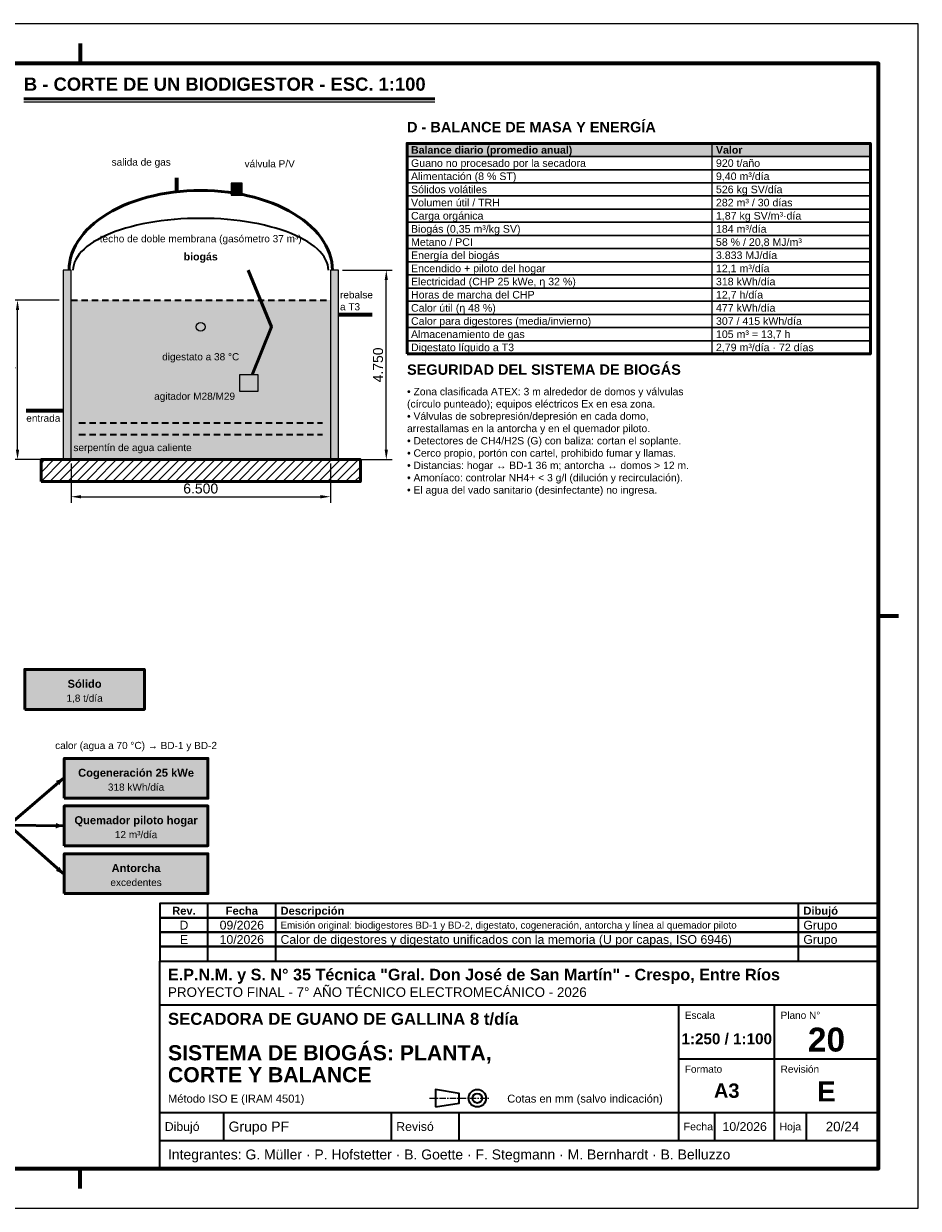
# Model space of a CAD drawing. Header units: millimetres. Extents: x 0 to 420, y 0 to 297.
# Tile 2 of 2: x 196 to 420, y 0 to 297. Entities that reach past the tile are written whole.
import ezdxf
from ezdxf.enums import TextEntityAlignment as Align

# ---------------------------------------------------------------- set-up
doc = ezdxf.new("R2010")
doc.units = ezdxf.units.MM
doc.header["$LTSCALE"] = 0.5
doc.linetypes.add('CENTER', pattern=[5.08, 3.175, -0.635, 0.635, -0.635])
for name, color, linetype, lineweight in [('CONTORNO', 7, 'CONTINUOUS', 50), ('COTAS', 7, 'CONTINUOUS', 25), ('EJES', 1, 'CENTER', 18), ('FINO', 7, 'CONTINUOUS', 25), ('HOJA', 8, 'CONTINUOUS', 13), ('RAYADO', 8, 'CONTINUOUS', 18), ('RECUADRO', 7, 'CONTINUOUS', 70), ('RELLENO', 9, 'CONTINUOUS', 13), ('ROTULO', 7, 'CONTINUOUS', 35), ('TEXTO', 7, 'CONTINUOUS', 25)]:
    doc.layers.add(name, color=color, linetype=linetype, lineweight=lineweight)
doc.styles.add('NEGRITA', font='arialbd.ttf')
doc.styles.get("Standard").update_dxf_attribs({"font": 'arial.ttf'})
doc.dimstyles.new('IRAM', dxfattribs={"dimtxt": 2.5, "dimasz": 2.5, "dimexe": 1.5, "dimexo": 1, "dimgap": 0.8, "dimtad": 1, "dimdec": 1, "dimtxsty": 'Standard', "dimcen": 2.5, "dimazin": 3, "dimtfac": 1, "dimtmove": 0, "dimatfit": 3})

msp = doc.modelspace()

# ---------------------------------------------------------------- hatches: boundary and pattern name
at = {"layer": 'CONTORNO', "true_color": 0xd4a700}
for points in [[(205.7, 107.8), (203.88938, 107.14462), (204.78155, 106.10758)], [(205.7, 95.9), (203.91025, 96.61039), (203.89014, 95.24254)], [(205.7, 83.9), (204.81686, 85.61111), (203.90337, 84.5928)]]:
    msp.add_hatch(color=7, dxfattribs=at).paths.add_polyline_path(points)
at = {"layer": 'RAYADO'}
h = msp.add_hatch(dxfattribs=at)
h.set_pattern_fill('ANSI31', scale=0.5)
h.paths.add_polyline_path([(200.2, 182.2), (280.2, 182.2), (280.2, 187.7), (200.2, 187.7)])
at = {"layer": 'RELLENO', "true_color": 0xe2e8ee}
msp.add_hatch(color=7, dxfattribs=at).paths.add_polyline_path([(291.9, 263.7), (408, 263.7), (408, 267), (291.9, 267)])
at = {"layer": 'RELLENO', "true_color": 0xc8c8c8}
msp.add_hatch(color=7, dxfattribs=at).paths.add_polyline_path([(247.8, 254.04183), (250.6, 254.04183), (250.6, 257.04183), (247.8, 257.04183)])
at = {"layer": 'RELLENO', "true_color": 0xeee4a0}
for points in [[(205.7, 187.7), (206.7, 187.7), (206.7, 235.2), (205.7, 235.2)], [(273.7, 187.7), (274.7, 187.7), (274.7, 235.2), (273.7, 235.2)]]:
    msp.add_hatch(color=7, dxfattribs=at).paths.add_polyline_path(points)
at = {"layer": 'RELLENO', "true_color": 0x355f57}
for points in [[(206.7, 187.7), (207.7, 187.7), (207.7, 235.2), (206.7, 235.2)], [(272.7, 187.7), (273.7, 187.7), (273.7, 235.2), (272.7, 235.2)]]:
    msp.add_hatch(color=7, dxfattribs=at).paths.add_polyline_path(points)
at = {"layer": 'RELLENO', "true_color": 0xd0e0dc}
msp.add_hatch(color=7, dxfattribs=at).paths.add_polyline_path([(207.7, 187.7), (272.7, 187.7), (272.7, 227.7), (207.7, 227.7)])
at = {"layer": 'RELLENO', "true_color": 0x6e7d8c}
msp.add_hatch(color=7, dxfattribs=at).paths.add_polyline_path([(249.9, 204.9), (254.6, 204.9), (254.6, 209), (249.9, 209)])
at = {"layer": 'RELLENO', "true_color": 0xf0e8da}
msp.add_hatch(color=7, dxfattribs=at).paths.add_polyline_path([(196.1, 125.1), (226.1, 125.1), (226.1, 135.1), (196.1, 135.1)])
at = {"layer": 'RELLENO', "true_color": 0xfff3cd}
for points in [[(206, 102.8), (242, 102.8), (242, 112.8), (206, 112.8)], [(206, 90.9), (242, 90.9), (242, 100.9), (206, 100.9)], [(206, 78.9), (242, 78.9), (242, 88.9), (206, 88.9)]]:
    msp.add_hatch(color=7, dxfattribs=at).paths.add_polyline_path(points)

# ---------------------------------------------------------------- linework, layer by layer
at = {"layer": 'CONTORNO'}
msp.add_line((195.9, 278.2), (298.86, 278.2), dxfattribs=at)
at = {"layer": 'CONTORNO', "lineweight": 70, "true_color": 0xd4a700}
msp.add_line((234.2, 254.56664), (234.2, 258.36664), dxfattribs=at)
at = {"layer": 'CONTORNO', "lineweight": 70, "true_color": 0x808080}
for p, q in [((274.7, 224.1), (283.2, 224.1)), ((196.5, 200), (205.7, 200))]:
    msp.add_line(p, q, dxfattribs=at)
at = {"layer": 'CONTORNO', "lineweight": 50, "true_color": 0xd4a700}
for q in [(205.7, 107.8), (205.7, 95.9), (205.7, 83.9)]:
    msp.add_line((192.1, 96.1), q, dxfattribs=at)
at = {"layer": 'CONTORNO'}
for points in [[(291.9, 214.2), (408, 214.2), (408, 267), (291.9, 267)], [(200.2, 182.2), (280.2, 182.2), (280.2, 187.7), (200.2, 187.7)]]:
    msp.add_lwpolyline(points, close=True, dxfattribs=at)
at = {"layer": 'CONTORNO', "lineweight": 50, "true_color": 0x5a5a5a}
msp.add_lwpolyline([(273.2, 235.2), (273.15477, 236.24672), (273.01922, 237.29057), (272.79372, 238.32869), (272.47887, 239.35823), (272.07555, 240.37638), (271.58487, 241.38034), (271.00815, 242.36736), (270.347, 243.33473), (269.60322, 244.27981), (268.77884, 245.2), (267.87613, 246.09278), (266.89756, 246.95571), (265.84582, 247.78641), (264.72378, 248.58261), (263.53452, 249.34214), (262.28131, 250.0629), (260.96757, 250.74292), (259.59691, 251.38034), (258.17309, 251.97341), (256.7, 252.52051), (255.18169, 253.02013), (253.62231, 253.47091), (252.02614, 253.87161), (250.39756, 254.22113), (248.74103, 254.51852), (247.06109, 254.76295), (245.36234, 254.95377), (243.64944, 255.09044), (241.92709, 255.17259), (240.2, 255.2), (238.47291, 255.17259), (236.75056, 255.09044), (235.03766, 254.95377), (233.33891, 254.76295), (231.65897, 254.51852), (230.00244, 254.22113), (228.37386, 253.87161), (226.77769, 253.47091), (225.21831, 253.02013), (223.7, 252.52051), (222.22691, 251.97341), (220.80309, 251.38034), (219.43243, 250.74292), (218.11869, 250.0629), (216.86548, 249.34214), (215.67622, 248.58261), (214.55418, 247.78641), (213.50244, 246.95571), (212.52387, 246.09278), (211.62116, 245.2), (210.79678, 244.27981), (210.053, 243.33473), (209.39185, 242.36736), (208.81513, 241.38034), (208.32445, 240.37638), (207.92113, 239.35823), (207.60628, 238.32869), (207.38078, 237.29057), (207.24523, 236.24672), (207.2, 235.2)], dxfattribs=at)
at = {"layer": 'CONTORNO', "lineweight": 50}
msp.add_lwpolyline([(252.1, 235.2), (257.9, 221), (253.1, 209)], dxfattribs=at)
for points in [[(196.1, 125.1), (226.1, 125.1), (226.1, 135.1), (196.1, 135.1)], [(206, 102.8), (242, 102.8), (242, 112.8), (206, 112.8)], [(206, 90.9), (242, 90.9), (242, 100.9), (206, 100.9)], [(206, 78.9), (242, 78.9), (242, 88.9), (206, 88.9)]]:
    msp.add_lwpolyline(points, close=True, dxfattribs=at)
at = {"layer": 'EJES'}
msp.add_line((297.5, 27.6), (312.5, 27.6), dxfattribs=at)
at = {"layer": 'FINO'}
for p, q in [((195.9, 277.4), (298.86, 277.4)), ((368.3, 267), (368.3, 214.2))]:
    msp.add_line(p, q, dxfattribs=at)
at = {"layer": 'FINO', "lineweight": 35, "true_color": 0x5a5a5a}
for p, q in [((225.6723, 246.78308), (224.2, 246.45833)), ((227.18443, 247.07609), (225.6723, 246.78308)), ((228.73223, 247.33655), (227.18443, 247.07609)), ((230.31146, 247.56373), (228.73223, 247.33655)), ((231.91779, 247.75704), (230.32925, 247.56588)), ((233.54683, 247.91592), (231.95438, 247.7606)), ((235.1941, 248.03995), (233.59861, 247.91982)), ((236.85509, 248.12878), (235.25737, 248.04333)), ((238.52525, 248.18218), (236.92607, 248.13105)), ((240.2, 248.2), (238.60009, 248.18298)), ((241.87475, 248.18218), (240.27484, 248.1992)), ((243.54491, 248.12878), (241.94573, 248.17991)), ((245.2059, 248.03995), (243.60819, 248.1254)), ((246.85317, 247.91592), (245.25769, 248.03605)), ((248.48221, 247.75704), (246.88977, 247.91235)), ((250.08854, 247.56373), (248.5, 247.75489)), ((251.66777, 247.33655), (250.08854, 247.56373)), ((253.21557, 247.07609), (251.66777, 247.33655)), ((254.7277, 246.78308), (253.21557, 247.07609)), ((256.2, 246.45833), (254.7277, 246.78308)), ((216.41937, 243.8987), (215.33133, 243.38117)), ((217.57258, 244.39239), (216.41937, 243.8987)), ((218.78782, 244.86088), (217.57258, 244.39239)), ((220.06175, 245.3029), (218.78782, 244.86088)), ((221.39087, 245.71722), (220.06175, 245.3029)), ((222.77155, 246.10272), (221.39087, 245.71722)), ((224.2, 246.45833), (222.77155, 246.10272)), ((257.62845, 246.10272), (256.2, 246.45833)), ((259.00913, 245.71722), (257.62845, 246.10272)), ((260.33825, 245.3029), (259.00913, 245.71722)), ((261.61218, 244.86088), (260.33825, 245.3029)), ((262.82742, 244.39239), (261.61218, 244.86088)), ((263.98063, 243.8987), (262.82742, 244.39239)), ((265.06867, 243.38117), (263.98063, 243.8987)), ((211.68779, 241.10188), (210.96655, 240.48758)), ((212.48719, 241.7), (211.68779, 241.10188)), ((213.36254, 242.28031), (212.48719, 241.7)), ((214.31146, 242.84121), (213.36254, 242.28031)), ((215.33133, 243.38117), (214.31146, 242.84121)), ((266.08854, 242.84121), (265.06867, 243.38117)), ((267.03746, 242.28031), (266.08854, 242.84121)), ((267.91281, 241.7), (267.03746, 242.28031)), ((268.71221, 241.10188), (267.91281, 241.7)), ((269.43345, 240.48758), (268.71221, 241.10188)), ((208.89928, 237.90285), (208.59397, 237.23365)), ((209.29037, 238.56465), (208.89928, 237.90285)), ((209.76619, 239.21722), (209.29037, 238.56465)), ((210.32543, 239.85878), (209.76619, 239.21722)), ((210.96655, 240.48758), (210.32543, 239.85878)), ((270.07457, 239.85878), (269.43345, 240.48758)), ((270.63381, 239.21722), (270.07457, 239.85878)), ((271.10963, 238.56465), (270.63381, 239.21722)), ((271.50072, 237.90285), (271.10963, 238.56465)), ((271.80603, 237.23365), (271.50072, 237.90285)), ((208.24385, 235.88037), (208.2, 235.2)), ((208.3753, 236.55887), (208.24385, 235.88037)), ((208.59397, 237.23365), (208.3753, 236.55887)), ((272.0247, 236.55887), (271.80603, 237.23365)), ((272.15615, 235.88037), (272.0247, 236.55887)), ((272.2, 235.2), (272.15615, 235.88037))]:
    msp.add_line(p, q, dxfattribs=at)
at = {"layer": 'FINO', "lineweight": 35, "true_color": 0x288cc8}
for p, q in [((207.7, 227.7), (209.3, 227.7)), ((210.3, 227.7), (211.9, 227.7)), ((212.9, 227.7), (214.5, 227.7)), ((215.5, 227.7), (217.1, 227.7)), ((218.1, 227.7), (219.7, 227.7)), ((220.7, 227.7), (222.3, 227.7)), ((223.3, 227.7), (224.9, 227.7)), ((225.9, 227.7), (227.5, 227.7)), ((228.5, 227.7), (230.1, 227.7)), ((231.1, 227.7), (232.7, 227.7)), ((233.7, 227.7), (235.3, 227.7)), ((236.3, 227.7), (237.9, 227.7)), ((238.9, 227.7), (240.5, 227.7)), ((241.5, 227.7), (243.1, 227.7)), ((244.1, 227.7), (245.7, 227.7)), ((246.7, 227.7), (248.3, 227.7)), ((249.3, 227.7), (250.9, 227.7)), ((251.9, 227.7), (253.5, 227.7)), ((254.5, 227.7), (256.1, 227.7)), ((257.1, 227.7), (258.7, 227.7)), ((259.7, 227.7), (261.3, 227.7)), ((262.3, 227.7), (263.9, 227.7)), ((264.9, 227.7), (266.5, 227.7)), ((267.5, 227.7), (269.1, 227.7)), ((270.1, 227.7), (271.7, 227.7))]:
    msp.add_line(p, q, dxfattribs=at)
at = {"layer": 'FINO', "lineweight": 35, "true_color": 0xdc2828}
for p, q in [((209.7, 196.9), (211.3, 196.9)), ((212.3, 196.9), (213.9, 196.9)), ((214.9, 196.9), (216.5, 196.9)), ((217.5, 196.9), (219.1, 196.9)), ((220.1, 196.9), (221.7, 196.9)), ((222.7, 196.9), (224.3, 196.9)), ((225.3, 196.9), (226.9, 196.9)), ((227.9, 196.9), (229.5, 196.9)), ((230.5, 196.9), (232.1, 196.9)), ((233.1, 196.9), (234.7, 196.9)), ((235.7, 196.9), (237.3, 196.9)), ((238.3, 196.9), (239.9, 196.9)), ((240.9, 196.9), (242.5, 196.9)), ((243.5, 196.9), (245.1, 196.9)), ((246.1, 196.9), (247.7, 196.9)), ((248.7, 196.9), (250.3, 196.9)), ((251.3, 196.9), (252.9, 196.9)), ((253.9, 196.9), (255.5, 196.9)), ((256.5, 196.9), (258.1, 196.9)), ((259.1, 196.9), (260.7, 196.9)), ((261.7, 196.9), (263.3, 196.9)), ((264.3, 196.9), (265.9, 196.9)), ((266.9, 196.9), (268.5, 196.9)), ((269.5, 196.9), (270.7, 196.9)), ((209.7, 194), (211.3, 194)), ((212.3, 194), (213.9, 194)), ((214.9, 194), (216.5, 194)), ((217.5, 194), (219.1, 194)), ((220.1, 194), (221.7, 194)), ((222.7, 194), (224.3, 194)), ((225.3, 194), (226.9, 194)), ((227.9, 194), (229.5, 194)), ((230.5, 194), (232.1, 194)), ((233.1, 194), (234.7, 194)), ((235.7, 194), (237.3, 194)), ((238.3, 194), (239.9, 194)), ((240.9, 194), (242.5, 194)), ((243.5, 194), (245.1, 194)), ((246.1, 194), (247.7, 194)), ((248.7, 194), (250.3, 194)), ((251.3, 194), (252.9, 194)), ((253.9, 194), (255.5, 194)), ((256.5, 194), (258.1, 194)), ((259.1, 194), (260.7, 194)), ((261.7, 194), (263.3, 194)), ((264.3, 194), (265.9, 194)), ((266.9, 194), (268.5, 194)), ((269.5, 194), (270.7, 194))]:
    msp.add_line(p, q, dxfattribs=at)
at = {"layer": 'FINO'}
for points in [[(291.9, 263.7), (408, 263.7), (408, 267), (291.9, 267)], [(291.9, 260.4), (408, 260.4), (408, 263.7), (291.9, 263.7)], [(291.9, 257.1), (408, 257.1), (408, 260.4), (291.9, 260.4)], [(247.8, 254.04183), (250.6, 254.04183), (250.6, 257.04183), (247.8, 257.04183)], [(291.9, 253.8), (408, 253.8), (408, 257.1), (291.9, 257.1)], [(291.9, 250.5), (408, 250.5), (408, 253.8), (291.9, 253.8)], [(291.9, 247.2), (408, 247.2), (408, 250.5), (291.9, 250.5)], [(291.9, 243.9), (408, 243.9), (408, 247.2), (291.9, 247.2)], [(291.9, 240.6), (408, 240.6), (408, 243.9), (291.9, 243.9)], [(291.9, 237.3), (408, 237.3), (408, 240.6), (291.9, 240.6)], [(205.7, 187.7), (207.7, 187.7), (207.7, 235.2), (205.7, 235.2)], [(272.7, 187.7), (274.7, 187.7), (274.7, 235.2), (272.7, 235.2)], [(291.9, 234), (408, 234), (408, 237.3), (291.9, 237.3)], [(291.9, 230.7), (408, 230.7), (408, 234), (291.9, 234)], [(291.9, 227.4), (408, 227.4), (408, 230.7), (291.9, 230.7)], [(291.9, 224.1), (408, 224.1), (408, 227.4), (291.9, 227.4)], [(291.9, 220.8), (408, 220.8), (408, 224.1), (291.9, 224.1)], [(291.9, 217.5), (408, 217.5), (408, 220.8), (291.9, 220.8)], [(291.9, 214.2), (408, 214.2), (408, 217.5), (291.9, 217.5)], [(249.9, 204.9), (254.6, 204.9), (254.6, 209), (249.9, 209)]]:
    msp.add_lwpolyline(points, close=True, dxfattribs=at)
msp.add_circle((240.2, 221), 1.1, dxfattribs=at)
at = {"layer": 'HOJA'}
msp.add_lwpolyline([(0, 0), (420, 0), (420, 297), (0, 297)], close=True, dxfattribs=at)
at = {"layer": 'RECUADRO'}
for p, q in [((210, 292), (210, 287)), ((415, 148.5), (410, 148.5)), ((210, 5), (210, 10))]:
    msp.add_line(p, q, dxfattribs=at)
msp.add_lwpolyline([(20, 10), (410, 10), (410, 287), (20, 287)], close=True, dxfattribs=at)
at = {"layer": 'ROTULO'}
for p, q in [((242, 72.8), (242, 76.4)), ((259, 72.8), (259, 76.4)), ((390, 72.8), (390, 76.4)), ((242, 69.2), (242, 72.8)), ((259, 69.2), (259, 72.8)), ((390, 69.2), (390, 72.8)), ((242, 65.6), (242, 69.2)), ((259, 65.6), (259, 69.2)), ((390, 65.6), (390, 69.2)), ((242, 62), (242, 65.6)), ((259, 62), (259, 65.6)), ((390, 62), (390, 65.6)), ((230, 62), (410, 62)), ((230, 10), (230, 62)), ((230, 51), (410, 51)), ((360, 24), (360, 51)), ((384, 24), (384, 51)), ((360, 37.5), (410, 37.5)), ((230, 24), (410, 24)), ((246, 17), (246, 24)), ((288, 17), (288, 24)), ((305, 17), (305, 24)), ((360, 17), (360, 24)), ((369, 17), (369, 24)), ((384, 17), (384, 24)), ((392, 17), (392, 24)), ((230, 17), (410, 17))]:
    msp.add_line(p, q, dxfattribs=at)
for points in [[(230, 72.8), (410, 72.8), (410, 76.4), (230, 76.4)], [(230, 69.2), (410, 69.2), (410, 72.8), (230, 72.8)], [(230, 65.6), (410, 65.6), (410, 69.2), (230, 69.2)], [(230, 62), (410, 62), (410, 65.6), (230, 65.6)], [(299, 25.4), (305, 26.4), (305, 28.8), (299, 29.8)]]:
    msp.add_lwpolyline(points, close=True, dxfattribs=at)
for radius in [2.2, 1.2]:
    msp.add_circle((309.5, 27.6), radius, dxfattribs=at)

# ---------------------------------------------------------------- texts
at = {"layer": 'ROTULO', "style": 'NEGRITA'}
for s, height, p in [('Rev.', 2, (236, 74.6)), ('Fecha', 2, (250.5, 74.6)), ('20', 6, (397, 42.3)), ('1:250 / 1:100', 2.7295285, (372, 42.5)), ('A3', 3.6, (372, 29.5)), ('E', 5, (397, 29.3))]:
    msp.add_text(s, height=height, dxfattribs=at).set_placement(p, align=Align.MIDDLE_CENTER)
for s, height, p in [('Descripción', 2, (260.2, 74.6)), ('Dibujó', 2, (391.2, 74.6)), ('E.P.N.M. y S. N° 35 Técnica "Gral. Don José de San Martín" - Crespo, Entre Ríos', 2.9, (232, 58.6)), ('SECADORA DE GUANO DE GALLINA 8 t/día', 3, (232, 47.5)), ('SISTEMA DE BIOGÁS: PLANTA,', 3.8, (232, 39)), ('CORTE Y BALANCE', 3.8, (232, 33.49))]:
    msp.add_text(s, height=height, dxfattribs=at).set_placement(p, align=Align.MIDDLE_LEFT)
at = {"layer": 'ROTULO'}
for s, height, p in [('D', 2.2, (236, 71)), ('09/2026', 2.2, (250.5, 71)), ('E', 2.2, (236, 67.4)), ('10/2026', 2.2, (250.5, 67.4)), ('10/2026', 2.2, (376.5, 20.5)), ('20/24', 2.4, (401, 20.5))]:
    msp.add_text(s, height=height, dxfattribs=at).set_placement(p, align=Align.MIDDLE_CENTER)
for s, height, p in [('Emisión original: biodigestores BD-1 y BD-2, digestato, cogeneración, antorcha y línea al quemador piloto', 1.74829932, (260.2, 71)), ('Grupo', 2.2, (391.2, 71)), ('Calor de digestores y digestato unificados con la memoria (U por capas, ISO 6946)', 2.2, (260.2, 67.4)), ('Grupo', 2.2, (391.2, 67.4)), ('PROYECTO FINAL - 7° AÑO TÉCNICO ELECTROMECÁNICO - 2026', 2.4, (232, 54.2)), ('Método ISO E (IRAM 4501)', 2, (232, 27.5)), ('Cotas en mm (salvo indicación)', 2, (317, 27.5)), ('Dibujó', 2.2, (231.2, 20.5)), ('Grupo PF', 2.5, (247.2, 20.5)), ('Revisó', 2.2, (289.2, 20.5)), ('Fecha', 1.9, (361.2, 20.5)), ('Hoja', 1.9, (385.2, 20.5)), ('Integrantes: G. Müller · P. Hofstetter · B. Goette · F. Stegmann · M. Bernhardt · B. Belluzzo', 2.5, (232, 13.5))]:
    msp.add_text(s, height=height, dxfattribs=at).set_placement(p, align=Align.MIDDLE_LEFT)
for s, p in [('Escala', (361.5, 49.3)), ('Plano N°', (385.5, 49.3)), ('Formato', (361.5, 35.8)), ('Revisión', (385.5, 35.8))]:
    msp.add_text(s, height=1.8, dxfattribs=at).set_placement(p, align=Align.TOP_LEFT)
at = {"layer": 'TEXTO', "style": 'NEGRITA'}
for s, height, p in [('B - CORTE DE UN BIODIGESTOR - ESC. 1:100', 3.3, (195.9, 279.2)), ('D - BALANCE DE MASA Y ENERGÍA', 2.6, (291.9, 269)), ('SEGURIDAD DEL SISTEMA DE BIOGÁS', 2.6, (291.9, 208.2))]:
    msp.add_text(s, height=height, dxfattribs=at).set_placement(p, align=Align.BOTTOM_LEFT)
for s, p in [('Balance diario (promedio anual)', (292.9, 265.35)), ('Valor', (369.3, 265.35))]:
    msp.add_text(s, height=1.9, dxfattribs=at).set_placement(p, align=Align.MIDDLE_LEFT)
at = {"layer": 'TEXTO'}
msp.add_text('salida de gas', height=1.8, dxfattribs=at).set_placement((232.7, 260.86664), align=Align.BOTTOM_RIGHT)
for s, p in [('válvula P/V', (251.2, 260.44183)), ('serpentín de agua caliente', (208.3, 189.3))]:
    msp.add_text(s, height=1.8, dxfattribs=at).set_placement(p, align=Align.BOTTOM_LEFT)
for s, p in [('Guano no procesado por la secadora', (292.9, 262.05)), ('920 t/año', (369.3, 262.05)), ('Alimentación (8 % ST)', (292.9, 258.75)), ('9,40 m³/día', (369.3, 258.75)), ('Sólidos volátiles', (292.9, 255.45)), ('526 kg SV/día', (369.3, 255.45)), ('Volumen útil / TRH', (292.9, 252.15)), ('282 m³ / 30 días', (369.3, 252.15)), ('Carga orgánica', (292.9, 248.85)), ('1,87 kg SV/m³·día', (369.3, 248.85)), ('Biogás (0,35 m³/kg SV)', (292.9, 245.55)), ('184 m³/día', (369.3, 245.55)), ('58 % / 20,8 MJ/m³', (369.3, 242.25)), ('Metano / PCI', (292.9, 242.25)), ('Energía del biogás', (292.9, 238.95)), ('3.833 MJ/día', (369.3, 238.95)), ('Encendido + piloto del hogar', (292.9, 235.65)), ('12,1 m³/día', (369.3, 235.65)), ('Electricidad (CHP 25 kWe, η 32 %)', (292.9, 232.35)), ('318 kWh/día', (369.3, 232.35)), ('Horas de marcha del CHP', (292.9, 229.05)), ('12,7 h/día', (369.3, 229.05)), ('Calor útil (η 48 %)', (292.9, 225.75)), ('477 kWh/día', (369.3, 225.75)), ('Calor para digestores (media/invierno)', (292.9, 222.45)), ('307 / 415 kWh/día', (369.3, 222.45)), ('Almacenamiento de gas', (292.9, 219.15)), ('105 m³ = 13,7 h', (369.3, 219.15)), ('Digestato líquido a T3', (292.9, 215.85)), ('2,79 m³/día · 72 días', (369.3, 215.85))]:
    msp.add_text(s, height=1.9, dxfattribs=at).set_placement(p, align=Align.MIDDLE_LEFT)
for s, p in [('techo de doble membrana (gasómetro 37 m³)', (240.2, 243.1)), ('digestato a 38 °C', (240.2, 213.5)), ('1,8 t/día', (211.1, 127.9)), ('318 kWh/día', (224, 105.6)), ('12 m³/día', (224, 93.7)), ('excedentes', (224, 81.7))]:
    msp.add_text(s, height=1.8, dxfattribs=at).set_placement(p, align=Align.MIDDLE_CENTER)
at = {"layer": 'TEXTO', "style": 'NEGRITA'}
for s, height, p in [('biogás', 1.9, (240.2, 238.6)), ('Sólido', 2, (211.1, 131.5)), ('Cogeneración 25 kWe', 2, (224, 109.2)), ('Quemador piloto hogar', 2, (224, 97.3)), ('Antorcha', 2, (224, 85.3))]:
    msp.add_text(s, height=height, dxfattribs=at).set_placement(p, align=Align.MIDDLE_CENTER)
at = {"layer": 'TEXTO'}
msp.add_text('agitador M28/M29', height=1.8, dxfattribs=at).set_placement((248.8, 203.6), align=Align.MIDDLE_RIGHT)
msp.add_text('entrada', height=1.8, dxfattribs=at).set_placement((196.5, 199), align=Align.TOP_LEFT)
at = {"layer": 'TEXTO', "true_color": 0xdc2828}
msp.add_text('calor (agua a 70 °C) → BD-1 y BD-2', height=1.8, dxfattribs=at).set_placement((224, 114.6), align=Align.BOTTOM_CENTER)
at = {"layer": 'TEXTO'}
for s, insert, char_height, attachment_point in [('rebalse\\Pa T3', (275.1, 225.1), 1.8, 7), ('• Zona clasificada ATEX: 3 m alrededor de domos y válvulas\\P(círculo punteado); equipos eléctricos Ex en esa zona.\\P• Válvulas de sobrepresión/depresión en cada domo,\\Parrestallamas en la antorcha y en el quemador piloto.\\P• Detectores de CH4/H2S (G) con baliza: cortan el soplante.\\P• Cerco propio, portón con cartel, prohibido fumar y llamas.\\P• Distancias: hogar ↔ BD-1 36 m; antorcha ↔ domos > 12 m.\\P• Amoníaco: controlar NH4+ < 3 g/l (dilución y recirculación).\\P• El agua del vado sanitario (desinfectante) no ingresa.', (291.9, 205.7), 1.85, 1)]:
    msp.add_mtext(s, dxfattribs=dict(at, insert=insert, char_height=char_height, attachment_point=attachment_point))

# ---------------------------------------------------------------- dimensions: what is measured, and where the dimension line sits
at = {"layer": 'COTAS'}
for base, p1, p2, text in [((286.7, 187.7), (274.7, 187.7), (274.7, 235.2), '4.750'), ((194.3, 187.7), (205.7, 187.7), (205.7, 227.7), '4.000 líquido')]:
    msp.add_linear_dim(base=base, p1=p1, p2=p2, angle=90, text=text, dimstyle='IRAM', override={"dimlfac": 100}, dxfattribs=at).render()
msp.add_linear_dim(base=(207.7, 178.4), p1=(207.7, 187.7), p2=(272.7, 187.7), text='6.500', dimstyle='IRAM', override={"dimlfac": 100}, dxfattribs=at).render()

doc.saveas('drawing.dxf')
